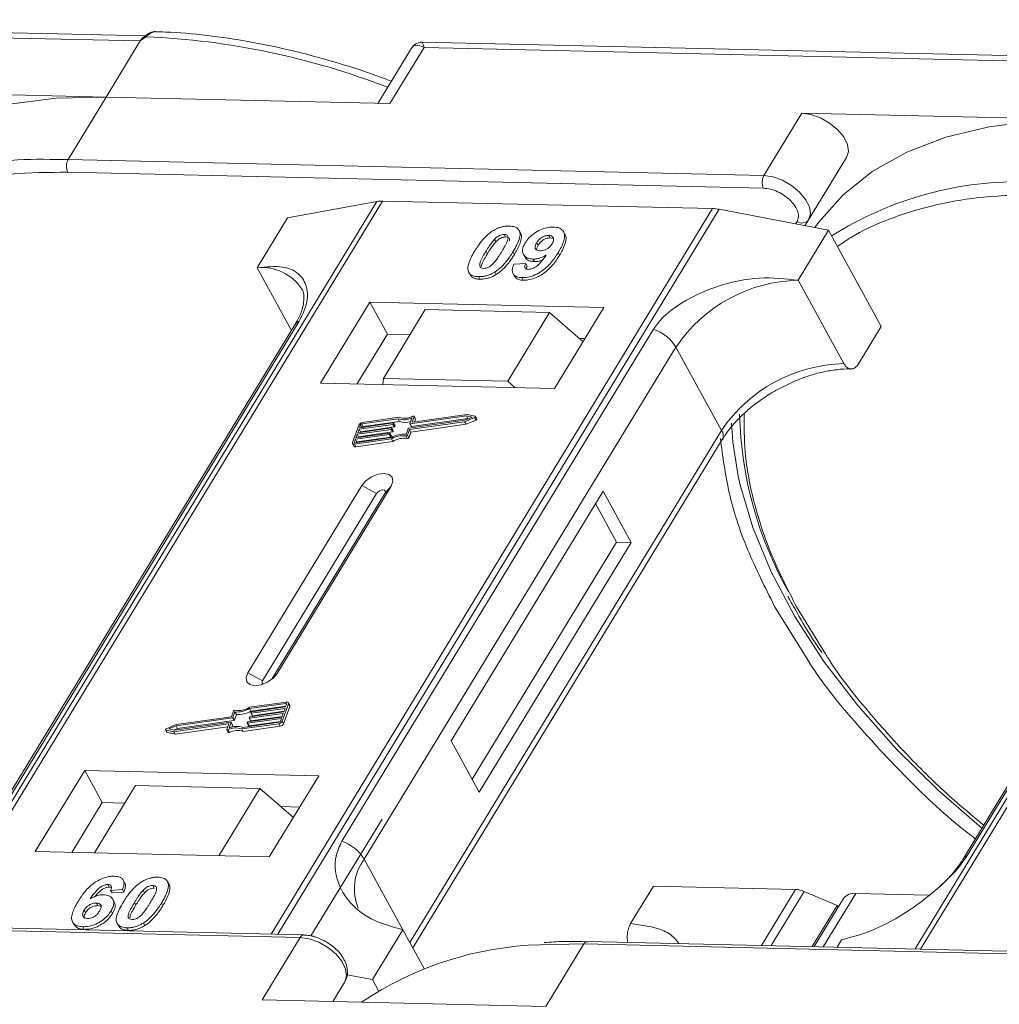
# Model space of a CAD drawing. Header units: millimetres. Extents: x -797 to 677, y 79 to 1112.
# Tile 57 of 75: x 222 to 270, y 881 to 929. Entities that reach past the tile are written whole.
import ezdxf

# ---------------------------------------------------------------- set-up
doc = ezdxf.new("R2010")
doc.units = ezdxf.units.MM

msp = doc.modelspace()

# ---------------------------------------------------------------- linework, layer by layer
at = {"color": 7, "linetype": 'Continuous', "lineweight": 15}
for p, q in [((228.333, 928.494), (193.796, 929.286)), ((193.893, 929.026), (228.076, 928.242)), ((228.076, 928.242), (226.396, 925.48)), ((228.375, 928.452), (228.076, 928.242)), ((276.459, 927.389), (241.923, 928.182)), ((241.394, 927.884), (239.744, 925.173)), ((240.339, 925.16), (242.02, 927.922)), ((242.02, 927.922), (276.203, 927.138)), ((226.396, 925.48), (212.452, 925.8)), ((224.528, 922.411), (226.396, 925.48)), ((226.396, 925.48), (240.339, 925.16)), ((260.579, 924.695), (258.711, 921.626)), ((274.522, 924.375), (260.579, 924.695)), ((224.528, 922.411), (223.64, 922.417)), ((258.711, 921.626), (224.528, 922.411)), ((262.772, 922.52), (260.729, 919.162)), ((260.905, 919.451), (262.772, 922.52)), ((224.514, 921.789), (258.697, 921.004)), ((239.692, 920.355), (218.012, 884.725)), ((218.281, 884.719), (239.978, 920.376)), ((235.315, 919.549), (239.692, 920.355)), ((239.978, 920.376), (256.194, 920.004)), ((256.194, 920.004), (234.498, 884.346)), ((234.831, 884.339), (256.511, 919.969)), ((256.511, 919.969), (261.892, 918.939)), ((235.315, 919.549), (233.821, 917.094)), ((260.342, 919.373), (260.267, 919.25)), ((260.729, 919.162), (260.905, 919.451)), ((246.751, 918.806), (246.682, 918.932)), ((248.939, 918.741), (248.87, 918.867)), ((260.398, 916.484), (261.892, 918.939)), ((261.892, 918.939), (264.479, 914.211)), ((287.819, 919.25), (266.138, 883.62)), ((266.408, 883.614), (288.104, 919.271)), ((245.482, 918.502), (245.551, 918.376)), ((245.954, 918.735), (246.023, 918.609)), ((248.208, 918.559), (248.139, 918.685)), ((248.208, 918.559), (248.335, 918.533)), ((245.06, 917.911), (245.129, 917.785)), ((247.553, 918.326), (247.622, 918.2)), ((246.452, 917.75), (246.383, 917.876)), ((246.899, 917.746), (246.968, 917.62)), ((247.365, 917.522), (247.434, 917.396)), ((248.675, 917.72), (248.606, 917.846)), ((233.821, 917.094), (235.503, 914.019)), ((246.424, 917.268), (247.008, 917.307)), ((247.008, 917.307), (247.077, 917.181)), ((244.264, 916.795), (244.333, 916.669)), ((244.689, 916.658), (244.758, 916.532)), ((245.496, 916.892), (245.565, 916.766)), ((246.388, 916.802), (246.457, 916.676)), ((246.823, 916.609), (246.891, 916.483)), ((262.64, 912.386), (260.398, 916.484)), ((239.352, 915.411), (236.924, 911.421)), ((250.845, 915.147), (239.352, 915.411)), ((239.352, 915.411), (240.214, 913.835)), ((242.074, 915.037), (240.02, 911.661)), ((248.18, 914.897), (242.074, 915.037)), ((248.417, 911.158), (250.845, 915.147)), ((246.126, 911.521), (248.18, 914.897)), ((248.18, 914.897), (249.824, 913.47)), ((235.667, 914.289), (220.354, 889.123)), ((220.568, 889.309), (235.881, 914.475)), ((253.285, 914.076), (237.972, 888.91)), ((263.358, 912.37), (264.479, 914.211)), ((240.214, 913.835), (238.72, 911.38)), ((241.327, 913.81), (240.214, 913.835)), ((249.911, 913.613), (249.653, 913.619)), ((239.08, 888.033), (254.393, 913.199)), ((256.635, 909.101), (254.393, 913.199)), ((283.794, 913.184), (268.481, 888.019)), ((268.695, 888.205), (284.008, 913.371)), ((240.02, 911.661), (239.996, 911.351)), ((246.126, 911.521), (240.02, 911.661)), ((236.924, 911.421), (248.417, 911.158)), ((246.494, 911.202), (246.126, 911.521)), ((240.744, 909.672), (238.956, 909.418)), ((240.798, 909.747), (238.982, 909.489)), ((240.813, 909.546), (240.744, 909.672)), ((241.317, 909.434), (241.416, 909.708)), ((244.093, 909.811), (241.334, 909.419)), ((241.403, 909.293), (244.162, 909.685)), ((241.434, 909.518), (241.527, 909.775)), ((244.137, 909.885), (241.451, 909.503)), ((241.595, 909.667), (241.526, 909.793)), ((241.527, 909.775), (241.596, 909.648)), ((244.01, 909.53), (244.502, 909.737)), ((244.017, 909.598), (244.378, 909.751)), ((244.378, 909.751), (244.093, 909.811)), ((244.162, 909.685), (244.093, 909.811)), ((244.525, 909.803), (244.137, 909.885)), ((244.162, 909.685), (244.202, 909.677)), ((244.502, 909.737), (244.571, 909.611)), ((244.61, 909.666), (244.541, 909.792)), ((238.806, 909.363), (238.5, 908.512)), ((238.758, 908.986), (240.418, 909.222)), ((240.482, 909.399), (238.821, 909.164)), ((238.847, 909.235), (240.507, 909.47)), ((238.898, 909.376), (238.847, 909.235)), ((238.89, 909.038), (240.551, 909.273)), ((238.966, 909.252), (238.898, 909.376)), ((238.956, 909.418), (239.025, 909.292)), ((239.025, 909.292), (240.813, 909.546)), ((240.434, 909.208), (240.422, 909.172)), ((240.503, 909.091), (240.434, 909.217)), ((240.503, 909.082), (240.434, 909.208)), ((240.551, 909.273), (240.482, 909.399)), ((240.524, 909.456), (240.511, 909.42)), ((240.58, 909.294), (240.511, 909.42)), ((240.592, 909.339), (240.523, 909.465)), ((240.593, 909.33), (240.524, 909.456)), ((240.58, 909.294), (240.593, 909.33)), ((241.13, 908.912), (241.228, 909.186)), ((241.257, 909.207), (244.017, 909.598)), ((241.301, 909.145), (244.01, 909.53)), ((241.318, 909.425), (241.387, 909.299)), ((241.403, 909.293), (241.334, 909.419)), ((241.37, 909.019), (244.079, 909.404)), ((241.442, 909.504), (241.434, 909.518)), ((241.548, 909.517), (241.596, 909.648)), ((244.079, 909.404), (244.01, 909.53)), ((244.079, 909.404), (244.571, 909.611)), ((238.625, 908.496), (240.413, 908.75)), ((240.303, 908.903), (238.643, 908.667)), ((238.668, 908.738), (240.329, 908.974)), ((238.732, 908.915), (238.668, 908.738)), ((238.712, 908.541), (240.372, 908.777)), ((240.392, 909.151), (238.732, 908.915)), ((238.801, 908.789), (238.732, 908.915)), ((238.821, 909.164), (238.758, 908.986)), ((238.789, 908.755), (238.801, 908.789)), ((238.801, 908.789), (240.461, 909.025)), ((238.89, 909.038), (238.821, 909.164)), ((238.878, 909.003), (238.89, 909.038)), ((240.372, 908.777), (240.303, 908.903)), ((240.345, 908.959), (240.333, 908.924)), ((240.402, 908.798), (240.333, 908.924)), ((240.414, 908.842), (240.345, 908.969)), ((240.345, 908.959), (240.414, 908.833)), ((240.461, 909.025), (240.392, 909.151)), ((240.402, 908.798), (240.414, 908.833)), ((240.491, 909.046), (240.422, 909.172)), ((240.491, 909.046), (240.503, 909.082)), ((241.125, 908.83), (241.194, 908.704)), ((241.202, 908.871), (241.301, 909.145)), ((241.271, 908.745), (241.202, 908.871)), ((241.271, 908.745), (241.37, 909.019)), ((241.37, 909.019), (241.301, 909.145)), ((256.635, 909.101), (241.322, 883.935)), ((238.502, 908.457), (238.571, 908.331)), ((238.643, 908.667), (238.592, 908.525)), ((238.592, 908.525), (238.608, 908.497)), ((238.6, 908.425), (240.416, 908.683)), ((238.669, 908.299), (238.6, 908.425)), ((238.712, 908.541), (238.643, 908.667)), ((238.669, 908.299), (240.485, 908.557)), ((238.7, 908.507), (238.712, 908.541)), ((240.485, 908.557), (240.416, 908.683)), ((241.465, 883.674), (256.668, 908.66)), ((238.964, 906.396), (233.362, 897.189)), ((234.799, 897.156), (240.401, 906.363)), ((238.964, 906.396), (239.685, 906.006)), ((240.401, 906.363), (240.094, 905.996)), ((239.685, 906.006), (234.083, 896.799)), ((234.542, 896.872), (240.094, 905.996)), ((250.817, 906.123), (243.347, 893.847)), ((252.196, 903.602), (250.817, 906.123)), ((251.478, 903.618), (250.443, 905.51)), ((244.381, 891.956), (251.478, 903.618)), ((244.726, 891.326), (252.196, 903.602)), ((252.196, 903.602), (251.478, 903.618)), ((259.24, 900.45), (260.967, 897.663)), ((261.739, 898.116), (260.317, 900.426)), ((234.083, 896.799), (233.362, 897.189)), ((234.799, 897.156), (234.61, 896.93)), ((235.255, 895.755), (233.438, 895.497)), ((235.229, 895.684), (233.441, 895.43)), ((235.048, 894.817), (235.354, 895.668)), ((235.211, 895.514), (235.262, 895.655)), ((235.256, 895.636), (235.229, 895.684)), ((235.422, 895.597), (235.353, 895.723)), ((235.354, 895.668), (235.423, 895.542)), ((232.652, 895.31), (232.554, 895.035)), ((232.725, 895.269), (232.626, 894.995)), ((232.794, 895.143), (232.725, 895.269)), ((235.097, 895.194), (233.437, 894.959)), ((233.51, 895.304), (233.441, 895.43)), ((233.462, 895.03), (235.122, 895.265)), ((233.509, 895.221), (233.522, 895.257)), ((233.509, 895.212), (233.578, 895.086)), ((233.51, 895.304), (235.224, 895.548)), ((235.186, 895.443), (233.526, 895.207)), ((233.595, 895.081), (233.526, 895.207)), ((233.551, 895.278), (235.211, 895.514)), ((233.595, 895.081), (235.135, 895.299)), ((235.033, 895.017), (235.097, 895.194)), ((235.117, 894.691), (235.423, 895.542)), ((235.122, 895.265), (235.186, 895.443)), ((229.717, 894.296), (232.404, 894.677)), ((229.761, 894.369), (232.521, 894.761)), ((232.597, 894.974), (229.838, 894.582)), ((232.554, 895.035), (229.844, 894.65)), ((229.907, 894.456), (232.666, 894.848)), ((232.417, 894.653), (232.404, 894.677)), ((232.537, 894.747), (232.439, 894.473)), ((232.606, 894.63), (232.537, 894.756)), ((232.606, 894.621), (232.537, 894.747)), ((232.666, 894.848), (232.597, 894.974)), ((232.695, 894.869), (232.626, 894.995)), ((232.695, 894.869), (232.794, 895.143)), ((233.056, 894.433), (234.873, 894.691)), ((233.11, 894.508), (234.898, 894.762)), ((233.331, 894.725), (233.344, 894.76)), ((233.331, 894.716), (233.4, 894.59)), ((235.008, 894.946), (233.347, 894.71)), ((233.416, 894.584), (233.347, 894.71)), ((233.373, 894.781), (235.033, 895.017)), ((233.416, 894.584), (234.956, 894.803)), ((233.42, 894.973), (233.433, 895.009)), ((233.42, 894.964), (233.489, 894.838)), ((233.506, 894.833), (233.437, 894.959)), ((233.506, 894.833), (235.045, 895.051)), ((234.873, 894.691), (234.942, 894.565)), ((234.957, 894.804), (235.008, 894.946)), ((235.117, 894.691), (235.048, 894.817)), ((229.314, 894.388), (229.383, 894.262)), ((229.329, 894.378), (229.717, 894.296)), ((229.398, 894.252), (229.329, 894.378)), ((229.844, 894.65), (229.353, 894.443)), ((229.398, 894.252), (229.786, 894.17)), ((229.838, 894.582), (229.476, 894.43)), ((229.476, 894.43), (229.761, 894.369)), ((229.786, 894.17), (229.717, 894.296)), ((229.721, 894.378), (229.907, 894.456)), ((229.786, 894.17), (232.375, 894.537)), ((229.907, 894.456), (229.838, 894.582)), ((232.42, 894.663), (232.328, 894.406)), ((232.328, 894.388), (232.397, 894.262)), ((232.451, 894.257), (232.382, 894.383)), ((232.568, 894.516), (232.606, 894.621)), ((233.125, 894.307), (233.056, 894.433)), ((233.125, 894.307), (234.942, 894.565)), ((243.347, 893.847), (244.726, 891.326)), ((225.346, 892.394), (222.918, 888.404)), ((236.839, 892.13), (225.346, 892.394)), ((225.346, 892.394), (226.208, 890.818)), ((234.411, 888.14), (236.839, 892.13)), ((227.844, 891.652), (225.827, 888.337)), ((227.844, 891.652), (233.95, 891.512)), ((231.933, 888.197), (233.95, 891.512)), ((233.95, 891.512), (235.594, 890.084)), ((226.208, 890.818), (224.714, 888.363)), ((227.321, 890.792), (226.208, 890.818)), ((235.905, 890.595), (234.981, 890.616)), ((239.953, 890.004), (236.46, 884.265)), ((222.918, 888.404), (234.411, 888.14)), ((239.08, 888.033), (240.977, 884.566)), ((227.305, 886.875), (227.236, 887.001)), ((229.367, 886.997), (229.361, 887.009)), ((226.483, 886.787), (226.552, 886.661)), ((227.201, 886.536), (226.617, 886.497)), ((226.617, 886.497), (226.686, 886.371)), ((227.201, 886.536), (227.27, 886.41)), ((228.284, 886.377), (228.215, 886.503)), ((228.686, 886.736), (228.755, 886.61)), ((229.439, 886.878), (229.508, 886.752)), ((252.162, 884.865), (253.283, 886.706)), ((253.283, 886.706), (260.267, 886.546)), ((260.267, 886.546), (258.592, 883.794)), ((260.686, 886.447), (259.064, 883.783)), ((260.686, 886.447), (262.316, 885.752)), ((226.686, 886.371), (227.27, 886.41)), ((226.795, 885.929), (226.727, 886.055)), ((262.618, 886.094), (261.182, 883.734)), ((261.629, 883.724), (263.229, 886.353)), ((266.805, 886.271), (263.229, 886.353)), ((225.319, 885.53), (225.388, 885.404)), ((225.918, 885.874), (225.987, 885.748)), ((226.639, 885.489), (226.708, 885.363)), ((227.792, 885.91), (227.861, 885.784)), ((229.118, 885.88), (229.187, 885.754)), ((261.09, 883.736), (262.316, 885.752)), ((262.361, 885.671), (262.316, 885.752)), ((236.111, 884.309), (201.928, 885.094)), ((201.746, 884.969), (235.929, 884.185)), ((224.754, 884.939), (224.823, 884.813)), ((225.248, 884.709), (225.317, 884.583)), ((226.941, 884.873), (227.01, 884.747)), ((227.422, 884.659), (227.491, 884.533)), ((228.229, 884.893), (228.298, 884.767)), ((240.977, 884.566), (239.483, 882.111)), ((240.977, 884.566), (242.019, 882.661)), ((235.929, 884.185), (234.061, 881.116)), ((262.305, 883.708), (262.526, 884.072)), ((247.713, 883.826), (249.872, 883.865)), ((248.005, 880.796), (249.872, 883.865)), ((249.872, 883.865), (284.055, 883.08)), ((284.238, 883.205), (250.055, 883.989)), ((238.22, 882.353), (239.483, 882.111)), ((239.483, 882.111), (239.782, 881.564)), ((238.122, 882.009), (237.53, 881.036)), ((237.53, 881.036), (238.122, 882.009)), ((234.061, 881.116), (248.005, 880.796))]:
    msp.add_line(p, q, dxfattribs=at)
at = {"color": 7, "linetype": 'Continuous', "lineweight": 15, "flags": 128}
for points in [[(228.375, 928.452), (228.359, 928.463), (228.344, 928.47), (228.331, 928.475), (228.319, 928.477), (228.31, 928.476), (228.303, 928.473), (228.298, 928.467), (228.295, 928.458)], [(226.396, 925.48), (223.944, 925.422), (221.645, 925.133), (219.525, 924.617), (217.607, 923.879), (215.912, 922.927), (214.458, 921.771), (213.262, 920.425), (213.082, 920.174)], [(262.772, 922.52), (262.861, 922.811), (262.812, 923.156), (262.631, 923.525), (262.332, 923.887), (261.941, 924.209), (261.493, 924.465), (261.025, 924.632), (260.579, 924.695)], [(274.522, 924.375), (272.07, 924.317), (269.772, 924.029), (267.652, 923.512), (265.734, 922.774), (264.038, 921.822), (262.585, 920.667), (261.388, 919.321), (261.209, 919.07)], [(260.905, 919.451), (260.993, 919.742), (260.945, 920.087), (260.763, 920.456), (260.464, 920.818), (260.074, 921.14), (259.626, 921.396), (259.158, 921.563), (258.711, 921.626)], [(241.473, 909.797), (241.484, 909.802), (241.496, 909.804), (241.507, 909.804), (241.516, 909.801), (241.523, 909.797), (241.527, 909.791), (241.528, 909.783), (241.527, 909.775)], [(244.525, 909.803), (244.535, 909.799), (244.541, 909.792), (244.543, 909.784), (244.541, 909.774), (244.536, 909.763), (244.527, 909.753), (244.515, 909.744), (244.502, 909.737)], [(244.571, 909.611), (244.584, 909.618), (244.596, 909.627), (244.605, 909.637), (244.61, 909.648), (244.612, 909.658), (244.61, 909.666)], [(240.418, 909.222), (240.422, 909.222), (240.426, 909.222), (240.43, 909.221), (240.432, 909.219), (240.434, 909.217), (240.435, 909.214), (240.435, 909.211), (240.434, 909.208)], [(240.507, 909.47), (240.511, 909.471), (240.515, 909.47), (240.519, 909.469), (240.521, 909.467), (240.523, 909.465), (240.524, 909.462), (240.524, 909.459), (240.524, 909.456)], [(241.334, 909.419), (241.33, 909.419), (241.326, 909.42), (241.322, 909.421), (241.32, 909.422), (241.318, 909.425), (241.317, 909.427), (241.317, 909.431), (241.317, 909.434)], [(241.451, 909.503), (241.447, 909.503), (241.443, 909.504), (241.439, 909.505), (241.437, 909.506), (241.435, 909.509), (241.434, 909.511), (241.434, 909.514), (241.434, 909.518)], [(257.433, 906.95), (257.19, 908.543), (257.126, 909.465)], [(240.329, 908.974), (240.333, 908.974), (240.337, 908.974), (240.34, 908.973), (240.343, 908.971), (240.345, 908.969), (240.346, 908.966), (240.346, 908.963), (240.345, 908.959)], [(238.6, 908.425), (238.574, 908.424), (238.55, 908.426), (238.53, 908.433), (238.514, 908.443), (238.502, 908.456), (238.496, 908.473), (238.496, 908.492), (238.5, 908.512)], [(238.592, 908.525), (238.59, 908.519), (238.591, 908.512), (238.593, 908.507), (238.596, 908.502), (238.602, 908.499), (238.609, 908.497), (238.616, 908.496), (238.625, 908.496)], [(240.401, 906.363), (240.489, 906.599), (240.455, 906.801), (240.303, 906.94), (240.056, 906.993), (239.753, 906.953), (239.439, 906.825), (239.162, 906.629), (238.964, 906.396)], [(269.412, 889.549), (267.286, 891.4), (265.203, 893.454), (263.322, 895.579), (261.661, 897.752), (260.239, 899.952), (259.069, 902.153), (258.166, 904.335), (257.537, 906.472), (257.433, 906.95)], [(240.094, 905.996), (240.119, 906.063), (240.11, 906.121), (240.066, 906.161), (239.996, 906.176), (239.91, 906.164), (239.82, 906.128), (239.741, 906.072), (239.685, 906.006)], [(233.362, 897.189), (233.274, 896.953), (233.308, 896.75), (233.46, 896.611), (233.707, 896.558), (234.01, 896.599), (234.324, 896.726), (234.601, 896.922), (234.799, 897.156)], [(234.083, 896.799), (234.057, 896.731), (234.067, 896.674), (234.111, 896.634), (234.115, 896.632)], [(235.262, 895.655), (235.264, 895.662), (235.264, 895.668), (235.262, 895.674), (235.258, 895.679), (235.253, 895.682), (235.246, 895.684), (235.238, 895.685), (235.229, 895.684)], [(235.255, 895.755), (235.281, 895.757), (235.305, 895.755), (235.325, 895.748), (235.341, 895.738), (235.352, 895.724), (235.358, 895.708), (235.359, 895.689), (235.354, 895.668)], [(233.526, 895.207), (233.521, 895.207), (233.517, 895.207), (233.514, 895.208), (233.511, 895.21), (233.51, 895.212), (233.509, 895.215), (233.508, 895.218), (233.509, 895.221)], [(232.404, 894.677), (232.408, 894.678), (232.412, 894.677), (232.415, 894.676), (232.418, 894.674), (232.42, 894.672), (232.421, 894.669), (232.421, 894.666), (232.42, 894.663)], [(232.521, 894.761), (232.525, 894.762), (232.529, 894.761), (232.532, 894.76), (232.535, 894.758), (232.537, 894.756), (232.538, 894.753), (232.538, 894.75), (232.537, 894.747)], [(233.347, 894.71), (233.343, 894.71), (233.339, 894.71), (233.336, 894.712), (233.333, 894.713), (233.331, 894.716), (233.33, 894.718), (233.33, 894.721), (233.331, 894.725)], [(233.437, 894.959), (233.432, 894.958), (233.428, 894.959), (233.425, 894.96), (233.422, 894.961), (233.42, 894.964), (233.419, 894.967), (233.419, 894.97), (233.42, 894.973)], [(229.329, 894.378), (229.32, 894.382), (229.314, 894.388), (229.311, 894.397), (229.313, 894.407), (229.319, 894.417), (229.328, 894.427), (229.339, 894.436), (229.353, 894.443)], [(232.382, 894.383), (232.37, 894.379), (232.358, 894.377), (232.348, 894.377), (232.339, 894.379), (232.332, 894.384), (232.327, 894.39), (232.326, 894.398), (232.328, 894.406)], [(232.397, 894.262), (232.401, 894.258), (232.407, 894.253), (232.417, 894.251), (232.427, 894.251), (232.439, 894.253), (232.451, 894.257)], [(235.929, 884.185), (236.375, 884.121), (236.843, 883.954), (237.291, 883.698), (237.682, 883.376), (237.98, 883.015), (238.162, 882.646), (238.211, 882.301), (238.122, 882.009)]]:
    msp.add_lwpolyline(points, dxfattribs=at)
at = {"color": 7, "linetype": 'Continuous', "lineweight": 15}
for centre, radius, start, end in [((226.68, 890.884), 37.606, 68.8867, 87.4164), ((223.093, 905.24), 17.186, 88.173, 122.2769), ((225.121, 922.086), 0.676, 151.2883, 206.0774), ((259.304, 921.302), 0.676, 151.2883, 206.0774), ((271.219, 904.135), 17.186, 88.173, 122.2769), ((239.938, 918.972), 1.404, 88.3644, 100.0749), ((256.142, 918.081), 1.923, 78.9596, 88.4511), ((260.583, 919.699), 0.406, 233.4992, 322.3259), ((234.061, 914.786), 2.32, 32.7281, 95.9449), ((260.566, 909.047), 7.439, 91.2925, 146.0732), ((236.079, 914.031), 0.486, 114.0472, 148.0355), ((252.643, 912.126), 2.052, 31.4947, 71.765), ((262.808, 904.949), 7.439, 91.2925, 146.0732), ((241.035, 910.532), 0.907, 251.2927, 294.8085), ((241.08, 910.516), 0.819, 249.8549, 298.6145), ((241.576, 909.657), 0.0214, 336.1246, 26.8104), ((276.337, 910.38), 18.828, 181.473, 209.2705), ((239.011, 909.263), 0.229, 97.4207, 153.8527), ((238.966, 909.343), 0.0762, 97.4207, 153.8527), ((239.035, 909.216), 0.0769, 97.5763, 152.4403), ((240.477, 909.437), 0.0381, 277.4207, 333.8527), ((240.546, 909.311), 0.0381, 277.4207, 333.8527), ((240.582, 909.334), 0.011, 336.9348, 26.0002), ((241.095, 910.349), 0.85, 250.6487, 287.8017), ((241.262, 909.169), 0.0381, 97.4207, 153.8527), ((241.398, 909.308), 0.0149, 216.6597, 287.1115), ((240.298, 908.941), 0.0381, 277.4207, 333.8527), ((240.367, 908.815), 0.0381, 277.4207, 333.8527), ((240.388, 909.189), 0.0381, 277.4207, 333.8527), ((241.016, 907.744), 1.173, 84.4424, 120.9301), ((240.404, 908.838), 0.011, 336.9348, 26.0002), ((240.959, 907.846), 0.998, 80.3986, 122.9491), ((240.456, 909.063), 0.0381, 277.4207, 333.8527), ((241.028, 907.72), 0.998, 80.3986, 122.9491), ((240.493, 909.086), 0.011, 336.9348, 26.0002), ((241.136, 908.903), 0.0736, 261.7629, 334.647), ((241.205, 908.777), 0.0736, 261.7629, 334.647), ((256.293, 908.854), 0.422, 332.7392, 35.9387), ((238.642, 908.385), 0.0892, 216.6597, 287.1115), ((232.719, 895.278), 0.0736, 81.7629, 154.647), ((232.838, 896.437), 1.173, 264.4424, 300.9301), ((232.896, 896.334), 0.998, 260.3986, 302.9491), ((232.907, 896.311), 1.173, 264.4424, 300.9301), ((233.556, 895.24), 0.0381, 97.4207, 153.8527), ((235.362, 895.568), 0.0661, 336.9348, 26.0002), ((232.592, 895.012), 0.0381, 277.4207, 333.8527), ((232.661, 894.886), 0.0381, 277.4207, 333.8527), ((233.378, 894.744), 0.0381, 97.4207, 153.8527), ((233.467, 894.992), 0.0381, 97.4207, 153.8527), ((233.501, 894.847), 0.0149, 216.6597, 287.1115), ((233.59, 895.095), 0.0149, 216.6597, 287.1115), ((234.843, 894.918), 0.229, 277.4207, 333.8527), ((234.888, 894.838), 0.0762, 277.4207, 333.8527), ((234.912, 894.792), 0.229, 277.4207, 333.8527), ((229.401, 894.273), 0.0212, 210.2186, 262.8226), ((232.774, 893.665), 0.819, 69.8549, 118.6145), ((232.819, 893.649), 0.907, 71.2927, 114.8085), ((232.843, 893.538), 0.819, 69.8549, 118.6145), ((232.596, 894.625), 0.011, 336.9348, 26.0002), ((233.412, 894.598), 0.0149, 216.6597, 287.1115), ((237.33, 886.961), 2.052, 31.4947, 71.765), ((241.026, 886.57), 2.434, 143.0587, 202.974), ((268.893, 887.762), 0.486, 114.0436, 148.1804), ((260.217, 885.392), 1.154, 66.0507, 87.522), ((263.148, 885.694), 0.664, 83.0653, 142.99), ((236.121, 884.099), 0.21, 92.0598, 156.0028), ((248.181, 867.361), 16.472, 91.6287, 124.0831), ((250.072, 883.769), 0.221, 94.3757, 154.3004)]:
    msp.add_arc(centre, radius, start, end, dxfattribs=at)
for points, knots in [([(228.791, 928.695), (228.747, 928.692), (228.652, 928.686), (228.483, 928.613), (228.371, 928.526), (228.303, 928.473)], [0, 0, 0, 0, 0.249637, 0.538323, 1, 1, 1, 1]), ([(228.832, 928.696), (228.827, 928.697), (228.787, 928.708), (228.707, 928.685), (228.593, 928.636), (228.483, 928.555), (228.409, 928.484), (228.375, 928.452)], [0, 0, 0, 0, 0.0330436, 0.2854264, 0.5318753, 0.785768, 1, 1, 1, 1]), ([(240.408, 926.264), (240.153, 926.361), (239.218, 926.719), (237.584, 927.23), (235.508, 927.79), (233.416, 928.228), (231.34, 928.527), (229.804, 928.679), (228.989, 928.685), (228.831, 928.686)], [0, 0, 0, 0, 0.064257, 0.235538, 0.411454, 0.590698, 0.772379, 0.955884, 1, 1, 1, 1]), ([(228.31, 928.476), (228.297, 928.467), (228.271, 928.448), (228.246, 928.429), (228.233, 928.42)], [0, 0, 0, 0, 0.5187957, 1, 1, 1, 1]), ([(241.921, 928.182), (241.857, 928.178), (241.747, 928.171), (241.563, 928.086), (241.479, 927.99), (241.433, 927.938)], [0, 0, 0, 0, 0.389383, 0.666862, 1, 1, 1, 1]), ([(241.922, 928.176), (241.922, 928.178), (241.921, 928.202), (241.944, 928.119), (241.994, 927.988), (242.02, 927.922)], [0, 0, 0, 0, 0.044603, 0.521109, 1, 1, 1, 1]), ([(242.02, 927.922), (241.88, 927.978), (241.664, 928.066), (241.469, 927.998), (241.398, 927.885), (241.366, 927.833)], [0, 0, 0, 0, 0.498413, 0.772928, 1, 1, 1, 1]), ([(214.203, 919.243), (214.426, 919.402), (215.135, 919.907), (216.723, 920.63), (218.979, 921.336), (221.643, 921.765), (223.567, 921.781), (224.514, 921.789)], [0, 0, 0, 0, 0.088375, 0.281114, 0.527622, 0.767417, 1, 1, 1, 1]), ([(258.697, 921.004), (258.805, 920.994), (259.025, 920.974), (259.386, 920.842), (259.729, 920.646), (260.023, 920.402), (260.25, 920.13), (260.388, 919.848), (260.43, 919.58), (260.371, 919.441), (260.342, 919.373)], [0, 0, 0, 0, 0.12225, 0.25, 0.37775, 0.5, 0.62225, 0.75, 0.87775, 1, 1, 1, 1]), ([(262.33, 918.139), (262.553, 918.298), (263.261, 918.802), (264.85, 919.526), (267.106, 920.231), (269.77, 920.66), (271.693, 920.676), (272.641, 920.684)], [0, 0, 0, 0, 0.088375, 0.281114, 0.527622, 0.767417, 1, 1, 1, 1]), ([(244.507, 917.924), (244.559, 918.006), (244.676, 918.192), (244.925, 918.515), (245.184, 918.772), (245.375, 918.897), (245.396, 918.91)], [0, 0, 0, 0, 0.236731, 0.537555, 0.949668, 1, 1, 1, 1]), ([(245.396, 918.91), (245.446, 918.94), (245.549, 919.001), (245.714, 919.069), (245.88, 919.117), (246.016, 919.138), (246.123, 919.145), (246.176, 919.145), (246.203, 919.144)], [0, 0, 0, 0, 0.193776, 0.3936, 0.587864, 0.788908, 0.894169, 1, 1, 1, 1]), ([(246.203, 919.144), (246.296, 919.136), (246.484, 919.119), (246.663, 918.991), (246.748, 918.807), (246.704, 918.434), (246.519, 918.113), (246.383, 917.876)], [0, 0, 0, 0, 0.147566, 0.296688, 0.431278, 0.580404, 1, 1, 1, 1]), ([(246.986, 918.315), (247.042, 918.397), (247.154, 918.563), (247.416, 918.793), (247.727, 918.97), (248.066, 919.083), (248.271, 919.091), (248.377, 919.095)], [0, 0, 0, 0, 0.197927, 0.397728, 0.597413, 0.790584, 1, 1, 1, 1]), ([(248.377, 919.095), (248.47, 919.086), (248.658, 919.068), (248.841, 918.938), (248.936, 918.746), (248.909, 918.414), (248.758, 918.1), (248.628, 917.882), (248.606, 917.846)], [0, 0, 0, 0, 0.148288, 0.297745, 0.443713, 0.607791, 0.934708, 1, 1, 1, 1]), ([(245.06, 917.911), (245.085, 917.952), (245.136, 918.034), (245.207, 918.145), (245.275, 918.243), (245.338, 918.33), (245.404, 918.417), (245.456, 918.473), (245.482, 918.502)], [0, 0, 0, 0, 0.205942, 0.411959, 0.558149, 0.704502, 0.851801, 1, 1, 1, 1]), ([(245.129, 917.785), (245.154, 917.826), (245.205, 917.908), (245.276, 918.018), (245.344, 918.117), (245.407, 918.204), (245.473, 918.291), (245.525, 918.347), (245.551, 918.376)], [0, 0, 0, 0, 0.2059417, 0.4119594, 0.558149, 0.7045024, 0.8518015, 1, 1, 1, 1]), ([(245.482, 918.502), (245.524, 918.544), (245.594, 918.612), (245.718, 918.687), (245.832, 918.726), (245.909, 918.735), (245.949, 918.735), (245.954, 918.735)], [0, 0, 0, 0, 0.334804, 0.542561, 0.750382, 0.970721, 1, 1, 1, 1]), ([(245.551, 918.376), (245.593, 918.418), (245.663, 918.486), (245.787, 918.561), (245.901, 918.6), (245.978, 918.609), (246.018, 918.609), (246.023, 918.609)], [0, 0, 0, 0, 0.334804, 0.542561, 0.750382, 0.970721, 1, 1, 1, 1]), ([(245.954, 918.735), (245.992, 918.731), (246.062, 918.723), (246.128, 918.674), (246.154, 918.582), (246.12, 918.411), (245.998, 918.17), (245.889, 917.986), (245.833, 917.893)], [0, 0, 0, 0, 0.104614, 0.188814, 0.273512, 0.444127, 0.719481, 1, 1, 1, 1]), ([(246.023, 918.609), (246.061, 918.605), (246.131, 918.597), (246.196, 918.548), (246.219, 918.48), (246.207, 918.427), (246.201, 918.4)], [0, 0, 0, 0, 0.293658, 0.530016, 0.767769, 1, 1, 1, 1]), ([(246.452, 917.75), (246.5, 917.832), (246.65, 918.087), (246.795, 918.425), (246.818, 918.702), (246.756, 918.778), (246.739, 918.799)], [0, 0, 0, 0, 0.220552, 0.687786, 0.91457, 1, 1, 1, 1]), ([(247.553, 918.326), (247.589, 918.379), (247.645, 918.464), (247.765, 918.573), (247.884, 918.637), (248.014, 918.68), (248.094, 918.683), (248.139, 918.685)], [0, 0, 0, 0, 0.2913202, 0.4655393, 0.6416315, 0.798664, 1, 1, 1, 1]), ([(247.622, 918.2), (247.658, 918.253), (247.714, 918.338), (247.834, 918.447), (247.953, 918.511), (248.083, 918.554), (248.163, 918.557), (248.208, 918.559)], [0, 0, 0, 0, 0.29132, 0.465539, 0.641632, 0.798664, 1, 1, 1, 1]), ([(248.139, 918.685), (248.185, 918.68), (248.278, 918.669), (248.359, 918.594), (248.393, 918.495), (248.366, 918.382), (248.325, 918.308), (248.306, 918.273)], [0, 0, 0, 0, 0.207955, 0.420406, 0.62732, 0.827707, 1, 1, 1, 1]), ([(248.675, 917.72), (248.723, 917.802), (248.868, 918.049), (248.996, 918.383), (249.004, 918.647), (248.941, 918.719), (248.928, 918.734)], [0, 0, 0, 0, 0.2271221, 0.6848597, 0.9348975, 1, 1, 1, 1]), ([(244.186, 916.925), (244.178, 916.959), (244.162, 917.028), (244.173, 917.175), (244.222, 917.365), (244.313, 917.573), (244.41, 917.76), (244.475, 917.869), (244.507, 917.924)], [0, 0, 0, 0, 0.1184406, 0.2393457, 0.4595932, 0.6849248, 0.8422399, 1, 1, 1, 1]), ([(244.938, 917.067), (244.892, 917.073), (244.818, 917.083), (244.759, 917.139), (244.741, 917.235), (244.777, 917.405), (244.902, 917.644), (245.007, 917.822), (245.06, 917.911)], [0, 0, 0, 0, 0.1253702, 0.2022903, 0.2791788, 0.4647576, 0.7305818, 1, 1, 1, 1]), ([(245.833, 917.893), (245.808, 917.852), (245.758, 917.77), (245.686, 917.66), (245.618, 917.561), (245.555, 917.473), (245.488, 917.386), (245.436, 917.329), (245.41, 917.301)], [0, 0, 0, 0, 0.20527, 0.410616, 0.55715, 0.703844, 0.851471, 1, 1, 1, 1]), ([(247.365, 917.522), (247.272, 917.532), (247.086, 917.551), (246.914, 917.69), (246.837, 917.882), (246.87, 918.102), (246.951, 918.25), (246.986, 918.315)], [0, 0, 0, 0, 0.210189, 0.421773, 0.623603, 0.837034, 1, 1, 1, 1]), ([(247.707, 917.929), (247.661, 917.934), (247.574, 917.943), (247.492, 918.003), (247.461, 918.085), (247.482, 918.197), (247.527, 918.278), (247.553, 918.326)], [0, 0, 0, 0, 0.213937, 0.398075, 0.583091, 0.751666, 1, 1, 1, 1]), ([(247.54, 917.978), (247.543, 918.004), (247.55, 918.075), (247.594, 918.151), (247.622, 918.2)], [0, 0, 0, 0, 0.366323, 1, 1, 1, 1]), ([(248.306, 918.273), (248.273, 918.225), (248.218, 918.143), (248.093, 918.041), (247.965, 917.976), (247.83, 917.933), (247.748, 917.93), (247.707, 917.929)], [0, 0, 0, 0, 0.2673945, 0.4472142, 0.6271221, 0.8130653, 1, 1, 1, 1]), ([(244.831, 917.153), (244.835, 917.186), (244.85, 917.302), (244.974, 917.519), (245.077, 917.696), (245.129, 917.785)], [0, 0, 0, 0, 0.166989, 0.580698, 1, 1, 1, 1]), ([(246.383, 917.876), (246.331, 917.794), (246.215, 917.608), (245.97, 917.291), (245.714, 917.035), (245.524, 916.91), (245.496, 916.892)], [0, 0, 0, 0, 0.237281, 0.538591, 0.932677, 1, 1, 1, 1]), ([(245.565, 916.766), (245.614, 916.799), (245.711, 916.865), (245.874, 917.004), (246.047, 917.182), (246.208, 917.383), (246.342, 917.573), (246.415, 917.691), (246.452, 917.75)], [0, 0, 0, 0, 0.118595, 0.239509, 0.447458, 0.659935, 0.829685, 1, 1, 1, 1]), ([(248.606, 917.846), (248.554, 917.764), (248.398, 917.518), (248.125, 917.178), (247.735, 916.871), (247.373, 916.691), (247.056, 916.612), (246.885, 916.61), (246.823, 916.609)], [0, 0, 0, 0, 0.142337, 0.429127, 0.589943, 0.751205, 0.909895, 1, 1, 1, 1]), ([(246.891, 916.483), (246.992, 916.487), (247.194, 916.494), (247.529, 916.604), (247.859, 916.782), (248.236, 917.096), (248.49, 917.425), (248.637, 917.66), (248.675, 917.72)], [0, 0, 0, 0, 0.14324, 0.28761, 0.430449, 0.591135, 0.89544, 1, 1, 1, 1]), ([(246.98, 917.626), (246.993, 917.597), (247.035, 917.502), (247.197, 917.417), (247.363, 917.402), (247.434, 917.396)], [0, 0, 0, 0, 0.20752, 0.66568, 1, 1, 1, 1]), ([(247.142, 917.016), (247.183, 917.019), (247.265, 917.024), (247.411, 917.082), (247.576, 917.184), (247.789, 917.404), (247.92, 917.589), (248.009, 917.716)], [0, 0, 0, 0, 0.112015, 0.224355, 0.367768, 0.565827, 1, 1, 1, 1]), ([(248.009, 917.716), (247.958, 917.687), (247.853, 917.627), (247.714, 917.575), (247.604, 917.546), (247.523, 917.53), (247.442, 917.522), (247.391, 917.522), (247.365, 917.522)], [0, 0, 0, 0, 0.243491, 0.496266, 0.61821, 0.741704, 0.870158, 1, 1, 1, 1]), ([(247.434, 917.396), (247.483, 917.397), (247.584, 917.399), (247.716, 917.428), (247.794, 917.456), (247.816, 917.463)], [0, 0, 0, 0, 0.409454, 0.83528, 1, 1, 1, 1]), ([(235.881, 914.475), (235.999, 914.71), (236.3, 915.31), (236.313, 916.104), (235.958, 916.809), (235.143, 917.224), (234.26, 917.137), (233.821, 917.094)], [0, 0, 0, 0, 0.125713, 0.321276, 0.524466, 0.763484, 1, 1, 1, 1]), ([(244.689, 916.658), (244.642, 916.66), (244.547, 916.665), (244.421, 916.695), (244.314, 916.746), (244.246, 916.809), (244.206, 916.871), (244.193, 916.907), (244.186, 916.925)], [0, 0, 0, 0, 0.192635, 0.388697, 0.582015, 0.783044, 0.890959, 1, 1, 1, 1]), ([(245.41, 917.301), (245.368, 917.259), (245.299, 917.191), (245.175, 917.115), (245.063, 917.077), (244.985, 917.067), (244.945, 917.067), (244.938, 917.067)], [0, 0, 0, 0, 0.333678, 0.540413, 0.747264, 0.961209, 1, 1, 1, 1]), ([(246.823, 916.609), (246.729, 916.618), (246.56, 916.634), (246.403, 916.751), (246.333, 916.927), (246.362, 917.111), (246.411, 917.234), (246.424, 917.268)], [0, 0, 0, 0, 0.2427882, 0.4388655, 0.6348012, 0.9009361, 1, 1, 1, 1]), ([(247.008, 917.307), (246.988, 917.257), (246.957, 917.182), (246.968, 917.092), (247.014, 917.042), (247.078, 917.02), (247.125, 917.018), (247.142, 917.016)], [0, 0, 0, 0, 0.3447142, 0.5290593, 0.7142089, 0.8921959, 1, 1, 1, 1]), ([(247.038, 917.039), (247.04, 917.065), (247.044, 917.111), (247.067, 917.16), (247.077, 917.181)], [0, 0, 0, 0, 0.569737, 1, 1, 1, 1]), ([(244.337, 916.671), (244.349, 916.658), (244.385, 916.618), (244.476, 916.575), (244.582, 916.547), (244.679, 916.535), (244.732, 916.533), (244.758, 916.532)], [0, 0, 0, 0, 0.143925, 0.415852, 0.697483, 0.848301, 1, 1, 1, 1]), ([(245.496, 916.892), (245.446, 916.862), (245.343, 916.801), (245.178, 916.733), (245.012, 916.685), (244.876, 916.664), (244.769, 916.658), (244.716, 916.658), (244.689, 916.658)], [0, 0, 0, 0, 0.193769, 0.393564, 0.587886, 0.789131, 0.894283, 1, 1, 1, 1]), ([(244.758, 916.532), (244.807, 916.532), (244.906, 916.533), (245.064, 916.556), (245.23, 916.6), (245.37, 916.658), (245.482, 916.716), (245.537, 916.749), (245.565, 916.766)], [0, 0, 0, 0, 0.193594, 0.390501, 0.584817, 0.78683, 0.892868, 1, 1, 1, 1]), ([(246.46, 916.678), (246.496, 916.63), (246.565, 916.538), (246.739, 916.491), (246.853, 916.485), (246.891, 916.483)], [0, 0, 0, 0, 0.4158523, 0.8021376, 1, 1, 1, 1]), ([(260.398, 916.484), (259.768, 916.552), (258.506, 916.689), (256.46, 916.265), (254.826, 915.515), (253.763, 914.729), (253.415, 914.253), (253.285, 914.076)], [0, 0, 0, 0, 0.249096, 0.498243, 0.745205, 0.90541, 1, 1, 1, 1]), ([(236.005, 916.038), (236.016, 916.023), (236.085, 915.93), (236.121, 915.726), (236.105, 915.321), (235.971, 914.84), (235.765, 914.468), (235.665, 914.288)], [0, 0, 0, 0, 0.054359, 0.333223, 0.559722, 0.78604, 1, 1, 1, 1]), ([(259.423, 911.135), (259.774, 911.311), (260.265, 911.558), (261.004, 911.817), (261.618, 911.987), (262.3, 912.096), (262.767, 912.137), (262.975, 912.119), (262.99, 912.118)], [0, 0, 0, 0, 0.288391, 0.40474, 0.594322, 0.785544, 0.984773, 1, 1, 1, 1]), ([(263.358, 912.37), (263.312, 912.308), (263.221, 912.184), (263.049, 912.108), (262.877, 912.13), (262.736, 912.233), (262.667, 912.343), (262.64, 912.386)], [0, 0, 0, 0, 0.2146939, 0.4293877, 0.6440816, 0.8587754, 1, 1, 1, 1]), ([(256.684, 908.662), (256.733, 908.748), (256.904, 909.047), (257.311, 909.525), (257.838, 910.039), (258.392, 910.488), (258.919, 910.85), (259.288, 911.059), (259.423, 911.135)], [0, 0, 0, 0, 0.0972859, 0.3406221, 0.5254687, 0.6869716, 0.885597, 1, 1, 1, 1]), ([(260.317, 900.426), (259.888, 901.271), (259.017, 902.987), (258.183, 905.546), (257.737, 907.886), (257.738, 909.306), (257.739, 909.927)], [0, 0, 0, 0, 0.255322, 0.518562, 0.789217, 1, 1, 1, 1]), ([(256.577, 908.706), (256.69, 907.824), (256.917, 906.059), (257.818, 903.274), (258.768, 901.388), (259.24, 900.45)], [0, 0, 0, 0, 0.3344532, 0.6690302, 1, 1, 1, 1]), ([(259.895, 900.954), (259.925, 900.89), (260.018, 900.69), (260.142, 900.49), (260.227, 900.353)], [0, 0, 0, 0, 0.317467, 1, 1, 1, 1]), ([(260.227, 900.353), (260.5, 899.856), (260.899, 899.132), (261.403, 898.414), (261.561, 898.189)], [0, 0, 0, 0, 0.685846, 1, 1, 1, 1]), ([(269.508, 889.708), (269.071, 890.067), (267.891, 891.035), (265.951, 892.902), (263.818, 895.273), (262.363, 897.095), (261.785, 898.041), (261.739, 898.116)], [0, 0, 0, 0, 0.139905, 0.3768262, 0.6798421, 0.9746062, 1, 1, 1, 1]), ([(260.967, 897.663), (260.97, 897.658), (261.568, 896.693), (263.139, 894.773), (265.718, 891.987), (267.758, 890.053), (268.971, 889.131), (269.098, 889.034)], [0, 0, 0, 0, 0.001708, 0.316913, 0.637904, 0.961869, 1, 1, 1, 1]), ([(237.972, 888.91), (237.861, 888.664), (237.576, 888.034), (237.685, 887.017), (238.243, 885.942), (239.334, 885.023), (240.431, 884.718), (240.977, 884.566)], [0, 0, 0, 0, 0.1257134, 0.3212757, 0.5244662, 0.763484, 1, 1, 1, 1]), ([(262.526, 884.072), (263.044, 884.209), (264.081, 884.483), (265.828, 885.453), (267.266, 886.563), (268.231, 887.528), (268.569, 888.022), (268.695, 888.205)], [0, 0, 0, 0, 0.249096, 0.498243, 0.745205, 0.90541, 1, 1, 1, 1]), ([(268.478, 888.018), (268.475, 888.011), (268.381, 887.828), (268.067, 887.425), (267.666, 886.967), (267.372, 886.712), (267.294, 886.643)], [0, 0, 0, 0, 0.0148763, 0.4238311, 0.846052, 1, 1, 1, 1]), ([(225.019, 885.957), (225.071, 886.039), (225.227, 886.285), (225.5, 886.625), (225.889, 886.933), (226.251, 887.113), (226.569, 887.191), (226.74, 887.194), (226.802, 887.195)], [0, 0, 0, 0, 0.142337, 0.429127, 0.589943, 0.751205, 0.909895, 1, 1, 1, 1]), ([(226.802, 887.195), (226.896, 887.186), (227.066, 887.17), (227.221, 887.052), (227.291, 886.878), (227.263, 886.694), (227.215, 886.571), (227.201, 886.536)], [0, 0, 0, 0, 0.2426908, 0.4390024, 0.635006, 0.8950587, 1, 1, 1, 1]), ([(228.129, 886.911), (228.179, 886.941), (228.282, 887.002), (228.447, 887.071), (228.613, 887.118), (228.749, 887.139), (228.856, 887.146), (228.909, 887.146), (228.935, 887.146)], [0, 0, 0, 0, 0.193776, 0.3936, 0.587864, 0.788908, 0.894169, 1, 1, 1, 1]), ([(228.935, 887.146), (228.983, 887.143), (229.078, 887.138), (229.204, 887.108), (229.312, 887.057), (229.378, 886.994), (229.419, 886.932), (229.432, 886.896), (229.439, 886.878)], [0, 0, 0, 0, 0.192627, 0.388684, 0.582013, 0.783201, 0.891038, 1, 1, 1, 1]), ([(226.483, 886.787), (226.442, 886.785), (226.36, 886.78), (226.213, 886.721), (226.047, 886.617), (225.834, 886.397), (225.704, 886.213), (225.616, 886.088)], [0, 0, 0, 0, 0.112049, 0.22438, 0.370115, 0.570276, 1, 1, 1, 1]), ([(225.862, 886.205), (225.862, 886.205), (225.918, 886.283), (226.021, 886.402), (226.199, 886.549), (226.349, 886.626), (226.472, 886.659), (226.529, 886.66), (226.552, 886.661)], [0, 0, 0, 0, 0.000071, 0.368569, 0.571075, 0.774891, 0.911654, 1, 1, 1, 1]), ([(226.617, 886.497), (226.637, 886.545), (226.669, 886.62), (226.658, 886.71), (226.612, 886.761), (226.547, 886.783), (226.5, 886.786), (226.483, 886.787)], [0, 0, 0, 0, 0.33384, 0.524547, 0.716372, 0.891824, 1, 1, 1, 1]), ([(226.552, 886.661), (226.591, 886.66), (226.634, 886.658), (226.659, 886.639), (226.661, 886.637)], [0, 0, 0, 0, 0.900108, 1, 1, 1, 1]), ([(227.242, 885.928), (227.294, 886.01), (227.41, 886.196), (227.659, 886.518), (227.918, 886.774), (228.108, 886.898), (228.129, 886.911)], [0, 0, 0, 0, 0.237381, 0.538918, 0.949082, 1, 1, 1, 1]), ([(227.27, 886.41), (227.297, 886.489), (227.352, 886.65), (227.359, 886.817), (227.305, 886.87), (227.302, 886.873)], [0, 0, 0, 0, 0.4817849, 0.9693075, 1, 1, 1, 1]), ([(227.792, 885.91), (227.817, 885.951), (227.867, 886.033), (227.939, 886.144), (228.007, 886.243), (228.07, 886.33), (228.137, 886.418), (228.189, 886.474), (228.215, 886.503)], [0, 0, 0, 0, 0.20527, 0.410616, 0.557148, 0.703844, 0.851475, 1, 1, 1, 1]), ([(228.215, 886.503), (228.257, 886.545), (228.327, 886.613), (228.451, 886.689), (228.565, 886.727), (228.642, 886.736), (228.682, 886.736), (228.686, 886.736)], [0, 0, 0, 0, 0.334804, 0.542561, 0.750382, 0.970721, 1, 1, 1, 1]), ([(228.284, 886.377), (228.326, 886.419), (228.396, 886.487), (228.52, 886.563), (228.634, 886.601), (228.711, 886.61), (228.751, 886.61), (228.755, 886.61)], [0, 0, 0, 0, 0.334804, 0.542561, 0.750382, 0.970721, 1, 1, 1, 1]), ([(228.686, 886.736), (228.726, 886.732), (228.794, 886.724), (228.859, 886.676), (228.886, 886.588), (228.856, 886.42), (228.734, 886.176), (228.622, 885.988), (228.565, 885.892)], [0, 0, 0, 0, 0.105646, 0.186221, 0.267042, 0.431541, 0.712708, 1, 1, 1, 1]), ([(229.439, 886.878), (229.447, 886.844), (229.463, 886.776), (229.453, 886.632), (229.407, 886.449), (229.319, 886.245), (229.221, 886.054), (229.152, 885.938), (229.118, 885.88)], [0, 0, 0, 0, 0.118432, 0.239329, 0.449434, 0.664178, 0.83182, 1, 1, 1, 1]), ([(229.187, 885.754), (229.235, 885.836), (229.343, 886.019), (229.479, 886.32), (229.547, 886.582), (229.516, 886.717), (229.508, 886.752)], [0, 0, 0, 0, 0.2367747, 0.5279276, 0.8783337, 1, 1, 1, 1]), ([(229.508, 886.752), (229.496, 886.784), (229.478, 886.833), (229.439, 886.868), (229.426, 886.88)], [0, 0, 0, 0, 0.667997, 1, 1, 1, 1]), ([(225.248, 884.709), (225.155, 884.718), (224.968, 884.735), (224.784, 884.864), (224.688, 885.057), (224.716, 885.389), (224.868, 885.704), (224.998, 885.922), (225.019, 885.957)], [0, 0, 0, 0, 0.148269, 0.297647, 0.442421, 0.607851, 0.935658, 1, 1, 1, 1]), ([(225.616, 886.088), (225.667, 886.117), (225.772, 886.175), (225.91, 886.229), (226.02, 886.257), (226.102, 886.273), (226.182, 886.281), (226.234, 886.281), (226.26, 886.281)], [0, 0, 0, 0, 0.243654, 0.49576, 0.617892, 0.741503, 0.870025, 1, 1, 1, 1]), ([(226.26, 886.281), (226.353, 886.272), (226.539, 886.252), (226.709, 886.114), (226.787, 885.924), (226.757, 885.705), (226.675, 885.555), (226.639, 885.489)], [0, 0, 0, 0, 0.210216, 0.421975, 0.620016, 0.831037, 1, 1, 1, 1]), ([(227.861, 885.784), (227.886, 885.825), (227.936, 885.907), (228.008, 886.018), (228.076, 886.117), (228.139, 886.204), (228.206, 886.291), (228.258, 886.348), (228.284, 886.377)], [0, 0, 0, 0, 0.20527, 0.410616, 0.557148, 0.703844, 0.851475, 1, 1, 1, 1]), ([(225.486, 885.118), (225.44, 885.124), (225.347, 885.135), (225.265, 885.21), (225.232, 885.308), (225.259, 885.421), (225.3, 885.495), (225.319, 885.53)], [0, 0, 0, 0, 0.207905, 0.419981, 0.630626, 0.821735, 1, 1, 1, 1]), ([(226.639, 885.489), (226.583, 885.406), (226.471, 885.241), (226.21, 885.01), (225.893, 884.831), (225.553, 884.72), (225.35, 884.712), (225.248, 884.709)], [0, 0, 0, 0, 0.197831, 0.3973, 0.59891, 0.798741, 1, 1, 1, 1]), ([(225.319, 885.53), (225.353, 885.581), (225.41, 885.664), (225.539, 885.767), (225.667, 885.831), (225.8, 885.871), (225.879, 885.873), (225.918, 885.874)], [0, 0, 0, 0, 0.276721, 0.45687, 0.637007, 0.824068, 1, 1, 1, 1]), ([(225.388, 885.404), (225.422, 885.455), (225.479, 885.538), (225.608, 885.641), (225.736, 885.705), (225.869, 885.745), (225.948, 885.747), (225.987, 885.748)], [0, 0, 0, 0, 0.276721, 0.45687, 0.637007, 0.824068, 1, 1, 1, 1]), ([(226.072, 885.477), (226.037, 885.425), (225.981, 885.34), (225.861, 885.232), (225.741, 885.167), (225.61, 885.124), (225.53, 885.12), (225.486, 885.118)], [0, 0, 0, 0, 0.288697, 0.463553, 0.639942, 0.801808, 1, 1, 1, 1]), ([(225.918, 885.874), (225.965, 885.87), (226.051, 885.862), (226.131, 885.801), (226.166, 885.716), (226.141, 885.602), (226.096, 885.52), (226.072, 885.477)], [0, 0, 0, 0, 0.213757, 0.394944, 0.576585, 0.777311, 1, 1, 1, 1]), ([(225.987, 885.748), (226.036, 885.746), (226.103, 885.742), (226.142, 885.709), (226.153, 885.7)], [0, 0, 0, 0, 0.715718, 1, 1, 1, 1]), ([(226.708, 885.363), (226.751, 885.445), (226.837, 885.61), (226.857, 885.809), (226.802, 885.895), (226.784, 885.922)], [0, 0, 0, 0, 0.401791, 0.807526, 1, 1, 1, 1]), ([(227.422, 884.659), (227.329, 884.667), (227.142, 884.685), (226.961, 884.812), (226.871, 885.009), (226.932, 885.388), (227.116, 885.708), (227.242, 885.928)], [0, 0, 0, 0, 0.1475277, 0.2965695, 0.43214, 0.6087374, 1, 1, 1, 1]), ([(227.671, 885.068), (227.625, 885.074), (227.551, 885.084), (227.491, 885.139), (227.473, 885.233), (227.508, 885.402), (227.633, 885.641), (227.738, 885.82), (227.792, 885.91)], [0, 0, 0, 0, 0.125351, 0.202197, 0.279182, 0.459742, 0.727968, 1, 1, 1, 1]), ([(227.563, 885.152), (227.567, 885.184), (227.581, 885.299), (227.705, 885.516), (227.808, 885.694), (227.861, 885.784)], [0, 0, 0, 0, 0.159501, 0.57679, 1, 1, 1, 1]), ([(228.565, 885.892), (228.54, 885.852), (228.489, 885.77), (228.418, 885.659), (228.35, 885.56), (228.287, 885.473), (228.221, 885.387), (228.169, 885.33), (228.143, 885.302)], [0, 0, 0, 0, 0.205942, 0.411959, 0.558149, 0.704502, 0.851801, 1, 1, 1, 1]), ([(229.118, 885.88), (229.066, 885.798), (228.949, 885.612), (228.704, 885.294), (228.448, 885.037), (228.257, 884.911), (228.229, 884.893)], [0, 0, 0, 0, 0.236629, 0.537361, 0.932986, 1, 1, 1, 1]), ([(228.298, 884.767), (228.347, 884.8), (228.444, 884.866), (228.609, 885.006), (228.784, 885.188), (228.945, 885.391), (229.079, 885.581), (229.151, 885.696), (229.187, 885.754)], [0, 0, 0, 0, 0.11827, 0.23888, 0.450732, 0.667209, 0.83334, 1, 1, 1, 1]), ([(225.334, 885.115), (225.323, 885.138), (225.301, 885.191), (225.329, 885.295), (225.369, 885.369), (225.388, 885.404)], [0, 0, 0, 0, 0.296139, 0.660307, 1, 1, 1, 1]), ([(225.317, 884.583), (225.417, 884.586), (225.619, 884.593), (225.949, 884.7), (226.26, 884.872), (226.529, 885.101), (226.647, 885.274), (226.708, 885.363)], [0, 0, 0, 0, 0.198208, 0.398397, 0.584963, 0.787074, 1, 1, 1, 1]), ([(228.143, 885.302), (228.101, 885.26), (228.032, 885.192), (227.908, 885.117), (227.796, 885.078), (227.718, 885.069), (227.678, 885.068), (227.671, 885.068)], [0, 0, 0, 0, 0.333678, 0.540413, 0.747264, 0.961209, 1, 1, 1, 1]), ([(224.833, 884.819), (224.862, 884.772), (224.929, 884.662), (225.12, 884.595), (225.268, 884.586), (225.317, 884.583)], [0, 0, 0, 0, 0.338595, 0.784132, 1, 1, 1, 1]), ([(227.023, 884.754), (227.044, 884.716), (227.097, 884.618), (227.275, 884.549), (227.43, 884.537), (227.491, 884.533)], [0, 0, 0, 0, 0.2754092, 0.7103646, 1, 1, 1, 1]), ([(228.229, 884.893), (228.179, 884.863), (228.076, 884.802), (227.911, 884.734), (227.745, 884.686), (227.609, 884.666), (227.502, 884.659), (227.449, 884.659), (227.422, 884.659)], [0, 0, 0, 0, 0.193769, 0.393564, 0.587886, 0.789131, 0.894283, 1, 1, 1, 1]), ([(227.491, 884.533), (227.54, 884.533), (227.639, 884.534), (227.797, 884.557), (227.963, 884.602), (228.103, 884.659), (228.215, 884.717), (228.27, 884.75), (228.298, 884.767)], [0, 0, 0, 0, 0.193594, 0.390501, 0.584817, 0.78683, 0.892868, 1, 1, 1, 1]), ([(252.162, 884.865), (252.124, 884.789), (252.047, 884.636), (251.998, 884.346), (251.991, 884.103), (252.022, 883.978), (252.03, 883.944)], [0, 0, 0, 0, 0.295987, 0.591974, 0.887961, 1, 1, 1, 1]), ([(254.538, 883.887), (254.471, 883.979), (254.271, 884.252), (253.559, 884.688), (252.713, 884.795), (252.162, 884.865)], [0, 0, 0, 0, 0.152259, 0.448917, 1, 1, 1, 1]), ([(237.243, 883.951), (237.043, 884.054), (236.764, 884.197), (236.378, 884.292), (236.207, 884.298), (236.113, 884.301)], [0, 0, 0, 0, 0.538027, 0.74783, 1, 1, 1, 1]), ([(238.073, 883.108), (238.048, 883.158), (237.97, 883.311), (237.712, 883.616), (237.424, 883.822), (237.243, 883.951)], [0, 0, 0, 0, 0.1526432, 0.4684968, 1, 1, 1, 1]), ([(250.064, 883.972), (249.669, 883.986), (248.928, 884.012), (248.234, 883.958), (247.91, 883.933)], [0, 0, 0, 0, 0.533839, 1, 1, 1, 1]), ([(238.12, 882.028), (238.133, 882.044), (238.241, 882.171), (238.273, 882.513), (238.215, 882.864), (238.103, 883.058), (238.073, 883.108)], [0, 0, 0, 0, 0.054424, 0.4493774, 0.857077, 1, 1, 1, 1])]:
    msp.add_open_spline(points, degree=3, knots=knots, dxfattribs=at)
msp.add_open_spline([(228.076, 928.242), (228.109, 928.289), (228.174, 928.384), (228.255, 928.433), (228.295, 928.458)], degree=3, dxfattribs=at)

doc.saveas('drawing.dxf')
